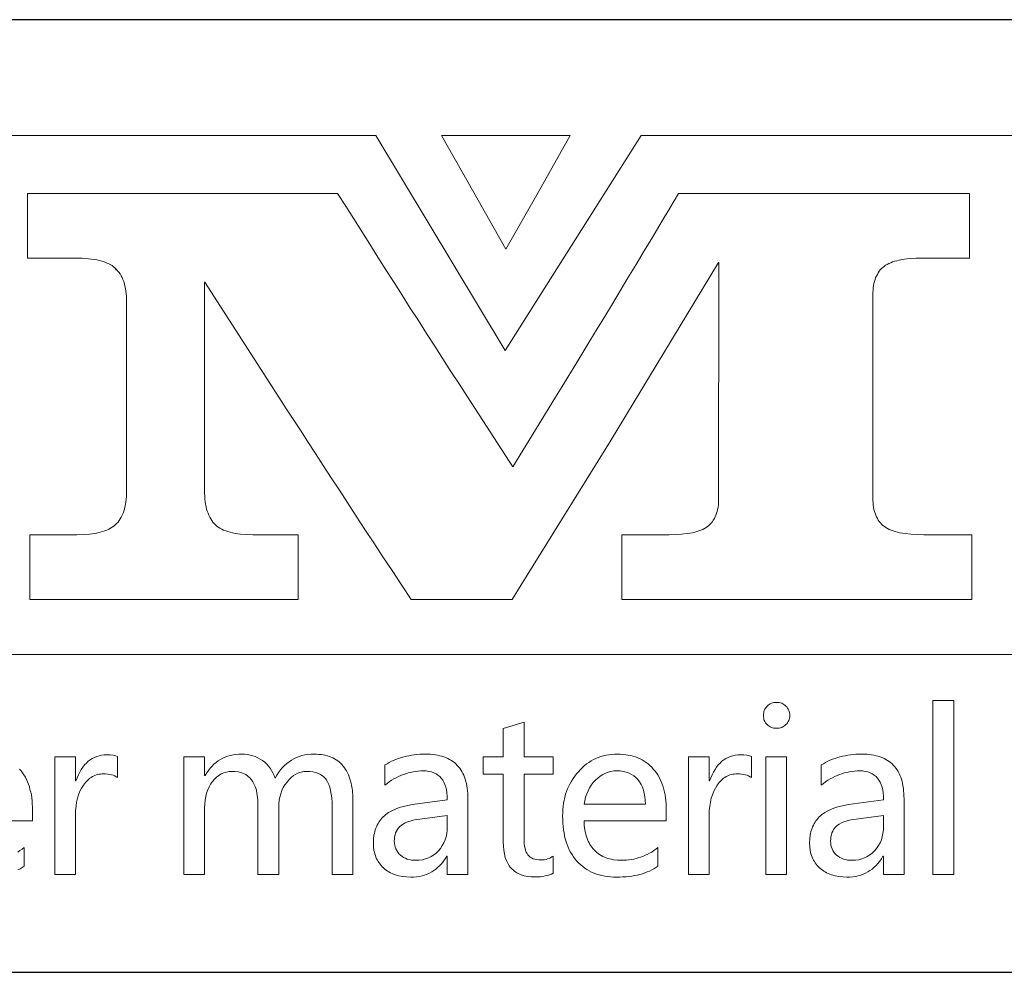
# Model space of a CAD drawing. Header units: millimetres. Extents: x -31 to 479, y -6 to 350.
# Tile 6 of 8: x 423 to 441, y 36 to 54. Entities that reach past the tile are written whole.
import ezdxf
from ezdxf.enums import TextEntityAlignment as Align

# ---------------------------------------------------------------- set-up
doc = ezdxf.new("R2010")
doc.units = ezdxf.units.MM
doc.header["$LTSCALE"] = 12
for name, color, linetype in [('1轮廓实线层', 7, 'Continuous'), ('6文字层', 3, 'Continuous'), ('图层 1', 7, 'Continuous'), ('图框层', 7, 'Continuous')]:
    doc.layers.add(name, color=color, linetype=linetype)
doc.styles.add('PC_TEXTSTYLE', font='isocp.shx', dxfattribs={"width": 0.8, "bigfont": 'hzfs.shx'})

# ---------------------------------------------------------------- blocks, each defined once
blk = doc.blocks.new('PC_TITLE_BLOCK')
for p, q in [((-32.772, 42.051), (-32.772, 42.06)), ((-36.402, 41.069), (-36.402, 41.079)), ((-36.402, 41.069), (-36.393, 41.069)), ((-32.152, 41.069), (-32.145, 41.069))]:
    blk.add_line(p, q)
at = {"layer": '1轮廓实线层'}
for p, q in [((0, 45), (-180, 45)), ((-60, 30), (0, 30))]:
    blk.add_line(p, q, dxfattribs=at)
at = {"layer": '图层 1', "lineweight": 0}
for p, q in [((-49.444, 43.174), (-32.306, 43.174)), ((-32.306, 43.174), (-30.267, 39.792)), ((-30.257, 43.174), (-31.271, 43.174)), ((-31.271, 43.174), (-30.764, 42.281)), ((-30.267, 39.792), (-28.128, 43.174)), ((-29.245, 43.174), (-30.257, 43.174)), ((-29.75, 42.281), (-29.245, 43.174)), ((-28.128, 43.174), (-9.094, 43.174)), ((-37.79, 41.246), (-37.79, 42.263)), ((-37.79, 42.263), (-35.352, 42.263)), ((-35.352, 42.263), (-32.908, 42.263)), ((-32.908, 42.263), (-32.781, 42.065)), ((-30.764, 42.281), (-30.257, 41.389)), ((-30.257, 41.389), (-29.75, 42.281)), ((-27.677, 42.033), (-27.54, 42.263)), ((-27.54, 42.263), (-25.248, 42.263)), ((-25.248, 42.263), (-22.956, 42.263)), ((-22.956, 42.263), (-22.956, 41.246)), ((-32.781, 42.065), (-32.654, 41.864)), ((-27.814, 41.806), (-27.677, 42.033)), ((-32.654, 41.864), (-32.527, 41.664)), ((-27.946, 41.582), (-27.814, 41.806)), ((-32.527, 41.664), (-32.401, 41.463)), ((-28.078, 41.363), (-27.946, 41.582)), ((-32.401, 41.463), (-32.274, 41.262)), ((-32.274, 41.262), (-32.147, 41.062)), ((-30.257, 41.389), (-30.257, 41.389)), ((-28.208, 41.146), (-28.078, 41.363)), ((-37.034, 41.246), (-37.79, 41.246)), ((-36.929, 41.244), (-37.034, 41.246)), ((-36.831, 41.236), (-36.929, 41.244)), ((-36.784, 41.231), (-36.831, 41.236)), ((-36.741, 41.225), (-36.784, 41.231)), ((-36.699, 41.217), (-36.741, 41.225)), ((-36.659, 41.207), (-36.699, 41.217)), ((-36.62, 41.196), (-36.659, 41.207)), ((-36.586, 41.186), (-36.62, 41.196)), ((-36.551, 41.173), (-36.586, 41.186)), ((-36.52, 41.159), (-36.551, 41.173)), ((-36.49, 41.143), (-36.52, 41.159)), ((-36.461, 41.128), (-36.49, 41.143)), ((-36.438, 41.109), (-36.461, 41.128)), ((-36.414, 41.091), (-36.438, 41.109)), ((-26.909, 41.178), (-28.617, 38.358)), ((-28.335, 40.935), (-28.208, 41.146)), ((-26.909, 37.394), (-26.906, 41.178)), ((-26.906, 41.178), (-26.909, 41.178)), ((-24.324, 41.099), (-24.342, 41.08)), ((-24.303, 41.114), (-24.324, 41.099)), ((-24.279, 41.133), (-24.303, 41.114)), ((-24.255, 41.146), (-24.279, 41.133)), ((-24.226, 41.159), (-24.255, 41.146)), ((-24.197, 41.173), (-24.226, 41.159)), ((-24.168, 41.186), (-24.197, 41.173)), ((-24.134, 41.196), (-24.168, 41.186)), ((-24.099, 41.204), (-24.134, 41.196)), ((-24.063, 41.215), (-24.099, 41.204)), ((-23.983, 41.228), (-24.063, 41.215)), ((-23.893, 41.239), (-23.983, 41.228)), ((-23.799, 41.244), (-23.893, 41.239)), ((-23.695, 41.246), (-23.799, 41.244)), ((-22.956, 41.246), (-23.695, 41.246)), ((-36.393, 41.07), (-36.414, 41.091)), ((-36.372, 41.048), (-36.393, 41.07)), ((-36.353, 41.022), (-36.372, 41.048)), ((-36.335, 40.998), (-36.353, 41.022)), ((-36.319, 40.969), (-36.335, 40.998)), ((-36.303, 40.94), (-36.319, 40.969)), ((-36.29, 40.908), (-36.303, 40.94)), ((-32.147, 41.062), (-32.018, 40.861)), ((-24.435, 40.938), (-24.443, 40.908)), ((-24.421, 40.964), (-24.435, 40.938)), ((-24.408, 40.99), (-24.421, 40.964)), ((-24.395, 41.014), (-24.408, 40.99)), ((-24.379, 41.038), (-24.395, 41.014)), ((-24.361, 41.059), (-24.379, 41.038)), ((-24.342, 41.08), (-24.361, 41.059)), ((-36.277, 40.877), (-36.29, 40.908)), ((-36.266, 40.842), (-36.277, 40.877)), ((-36.258, 40.806), (-36.266, 40.842)), ((-36.25, 40.766), (-36.258, 40.806)), ((-35.001, 40.869), (-35.004, 40.869)), ((-35.004, 40.869), (-35.004, 37.587)), ((-33.832, 39.055), (-35.001, 40.869)), ((-32.018, 40.861), (-31.891, 40.66)), ((-28.459, 40.729), (-28.335, 40.935)), ((-24.466, 40.813), (-24.472, 40.779)), ((-24.461, 40.848), (-24.466, 40.813)), ((-24.453, 40.879), (-24.461, 40.848)), ((-24.443, 40.908), (-24.453, 40.879)), ((-36.245, 40.726), (-36.25, 40.766)), ((-36.24, 40.687), (-36.245, 40.726)), ((-36.234, 40.642), (-36.24, 40.687)), ((-36.234, 40.597), (-36.234, 40.642)), ((-31.891, 40.66), (-31.764, 40.46)), ((-28.58, 40.526), (-28.459, 40.729)), ((-24.474, 40.742), (-24.477, 40.705)), ((-24.477, 40.705), (-24.477, 40.666)), ((-24.477, 40.666), (-24.477, 37.471)), ((-24.472, 40.779), (-24.474, 40.742)), ((-36.232, 40.549), (-36.234, 40.597)), ((-36.232, 37.587), (-36.232, 40.549)), ((-28.699, 40.328), (-28.58, 40.526)), ((-31.764, 40.46), (-31.635, 40.262)), ((-28.818, 40.132), (-28.699, 40.328)), ((-31.635, 40.262), (-31.508, 40.061)), ((-31.508, 40.061), (-31.379, 39.86)), ((-28.934, 39.942), (-28.818, 40.132)), ((-31.379, 39.86), (-31.252, 39.662)), ((-29.045, 39.757), (-28.934, 39.942)), ((-29.156, 39.575), (-29.045, 39.757)), ((-31.252, 39.662), (-31.123, 39.462)), ((-29.264, 39.396), (-29.156, 39.575)), ((-31.123, 39.462), (-30.993, 39.264)), ((-29.372, 39.224), (-29.264, 39.396)), ((-30.993, 39.264), (-30.864, 39.063)), ((-29.475, 39.055), (-29.372, 39.224)), ((-33.721, 38.883), (-33.832, 39.055)), ((-30.864, 39.063), (-30.146, 37.957)), ((-30.151, 37.957), (-29.475, 39.055)), ((-33.61, 38.712), (-33.721, 38.883)), ((-33.494, 38.535), (-33.61, 38.712)), ((-33.378, 38.353), (-33.494, 38.535)), ((-33.256, 38.168), (-33.378, 38.353)), ((-28.617, 38.358), (-30.016, 36.1)), ((-33.135, 37.978), (-33.256, 38.168)), ((-33.008, 37.785), (-33.135, 37.978)), ((-30.146, 37.957), (-30.151, 37.957)), ((-32.878, 37.59), (-33.008, 37.785)), ((-36.234, 37.539), (-36.232, 37.587)), ((-36.234, 37.494), (-36.234, 37.539)), ((-35.004, 37.587), (-35.004, 37.539)), ((-35.004, 37.587), (-35.004, 37.587)), ((-35.004, 37.539), (-35.001, 37.494)), ((-32.746, 37.389), (-32.878, 37.59)), ((-36.25, 37.368), (-36.245, 37.41)), ((-36.245, 37.41), (-36.24, 37.45)), ((-36.24, 37.45), (-36.234, 37.494)), ((-35.001, 37.494), (-34.999, 37.452)), ((-34.999, 37.452), (-34.993, 37.41)), ((-34.993, 37.41), (-34.988, 37.37)), ((-32.614, 37.183), (-32.746, 37.389)), ((-26.911, 37.357), (-26.909, 37.394)), ((-24.477, 37.471), (-24.477, 37.431)), ((-24.477, 37.431), (-24.474, 37.394)), ((-24.474, 37.394), (-24.472, 37.357)), ((-36.3, 37.196), (-36.287, 37.228)), ((-36.287, 37.228), (-36.277, 37.26)), ((-36.277, 37.26), (-36.266, 37.294)), ((-36.266, 37.294), (-36.258, 37.331)), ((-36.258, 37.331), (-36.25, 37.368)), ((-34.988, 37.37), (-34.98, 37.331)), ((-34.98, 37.331), (-34.972, 37.294)), ((-34.972, 37.294), (-34.962, 37.26)), ((-34.962, 37.26), (-34.949, 37.228)), ((-34.949, 37.228), (-34.938, 37.196)), ((-26.951, 37.199), (-26.94, 37.228)), ((-26.94, 37.228), (-26.933, 37.257)), ((-26.933, 37.257), (-26.925, 37.289)), ((-26.925, 37.289), (-26.917, 37.323)), ((-26.917, 37.323), (-26.911, 37.357)), ((-24.472, 37.357), (-24.466, 37.323)), ((-24.466, 37.323), (-24.461, 37.289)), ((-24.461, 37.289), (-24.453, 37.257)), ((-24.453, 37.257), (-24.443, 37.228)), ((-24.443, 37.228), (-24.432, 37.199)), ((-36.409, 37.046), (-36.388, 37.067)), ((-36.388, 37.067), (-36.366, 37.088)), ((-36.366, 37.088), (-36.348, 37.112)), ((-36.348, 37.112), (-36.332, 37.138)), ((-36.332, 37.138), (-36.316, 37.167)), ((-36.316, 37.167), (-36.3, 37.196)), ((-34.938, 37.196), (-34.922, 37.167)), ((-34.922, 37.167), (-34.906, 37.138)), ((-34.906, 37.138), (-34.89, 37.112)), ((-34.89, 37.112), (-34.872, 37.088)), ((-34.872, 37.088), (-34.853, 37.067)), ((-34.853, 37.067), (-34.832, 37.046)), ((-32.477, 36.974), (-32.614, 37.183)), ((-27.041, 37.056), (-27.022, 37.077)), ((-27.022, 37.077), (-27.006, 37.098)), ((-27.006, 37.098), (-26.991, 37.12)), ((-26.991, 37.12), (-26.975, 37.146)), ((-26.975, 37.146), (-26.962, 37.172)), ((-26.962, 37.172), (-26.951, 37.199)), ((-24.432, 37.199), (-24.421, 37.172)), ((-24.421, 37.172), (-24.408, 37.146)), ((-24.408, 37.146), (-24.393, 37.122)), ((-24.393, 37.122), (-24.377, 37.098)), ((-24.377, 37.098), (-24.358, 37.077)), ((-24.358, 37.077), (-24.34, 37.056)), ((-36.77, 36.906), (-36.728, 36.911)), ((-36.728, 36.911), (-36.686, 36.919)), ((-36.686, 36.919), (-36.649, 36.929)), ((-36.649, 36.929), (-36.612, 36.94)), ((-36.612, 36.94), (-36.575, 36.951)), ((-36.575, 36.951), (-36.543, 36.964)), ((-36.543, 36.964), (-36.512, 36.977)), ((-36.512, 36.977), (-36.483, 36.993)), ((-36.483, 36.993), (-36.456, 37.009)), ((-36.456, 37.009), (-36.432, 37.027)), ((-36.432, 37.027), (-36.409, 37.046)), ((-34.832, 37.046), (-34.811, 37.027)), ((-34.811, 37.027), (-34.787, 37.009)), ((-34.787, 37.009), (-34.761, 36.993)), ((-34.761, 36.993), (-34.732, 36.977)), ((-34.732, 36.977), (-34.703, 36.964)), ((-34.703, 36.964), (-34.671, 36.951)), ((-34.671, 36.951), (-34.637, 36.94)), ((-34.637, 36.94), (-34.6, 36.929)), ((-34.6, 36.929), (-34.563, 36.919)), ((-34.563, 36.919), (-34.523, 36.911)), ((-34.523, 36.911), (-34.481, 36.906)), ((-32.337, 36.76), (-32.477, 36.974)), ((-27.49, 36.898), (-27.402, 36.908)), ((-27.402, 36.908), (-27.321, 36.922)), ((-27.321, 36.922), (-27.284, 36.929)), ((-27.284, 36.929), (-27.249, 36.94)), ((-27.249, 36.94), (-27.218, 36.951)), ((-27.218, 36.951), (-27.186, 36.964)), ((-27.186, 36.964), (-27.157, 36.974)), ((-27.157, 36.974), (-27.131, 36.99)), ((-27.131, 36.99), (-27.104, 37.003)), ((-27.104, 37.003), (-27.083, 37.019)), ((-27.083, 37.019), (-27.062, 37.038)), ((-27.062, 37.038), (-27.041, 37.056)), ((-24.34, 37.056), (-24.319, 37.038)), ((-24.319, 37.038), (-24.297, 37.019)), ((-24.297, 37.019), (-24.274, 37.003)), ((-24.274, 37.003), (-24.247, 36.99)), ((-24.247, 36.99), (-24.221, 36.974)), ((-24.221, 36.974), (-24.192, 36.964)), ((-24.192, 36.964), (-24.16, 36.951)), ((-24.16, 36.951), (-24.126, 36.94)), ((-24.126, 36.94), (-24.089, 36.929)), ((-24.089, 36.929), (-24.052, 36.922)), ((-24.052, 36.922), (-23.97, 36.908)), ((-23.97, 36.908), (-23.88, 36.898)), ((-37.755, 35.871), (-37.755, 36.89)), ((-37.755, 36.89), (-37.016, 36.89)), ((-37.016, 36.89), (-36.91, 36.893)), ((-36.91, 36.893), (-36.815, 36.9)), ((-36.815, 36.9), (-36.77, 36.906)), ((-34.481, 36.906), (-34.439, 36.9)), ((-34.439, 36.9), (-34.344, 36.893)), ((-34.344, 36.893), (-34.244, 36.89)), ((-34.244, 36.89), (-33.528, 36.89)), ((-33.528, 36.89), (-33.528, 35.871)), ((-32.195, 36.544), (-32.337, 36.76)), ((-28.43, 35.871), (-28.43, 36.89)), ((-28.43, 36.89), (-27.688, 36.89)), ((-27.688, 36.89), (-27.585, 36.893)), ((-27.585, 36.893), (-27.49, 36.898)), ((-23.88, 36.898), (-23.782, 36.893)), ((-23.782, 36.893), (-23.677, 36.89)), ((-23.677, 36.89), (-22.922, 36.89)), ((-22.922, 36.89), (-22.922, 35.871)), ((-32.049, 36.325), (-32.195, 36.544)), ((-31.902, 36.1), (-32.049, 36.325)), ((-31.751, 35.871), (-31.902, 36.1)), ((-30.016, 36.1), (-30.159, 35.871)), ((-35.64, 35.871), (-37.755, 35.871)), ((-33.528, 35.871), (-35.64, 35.871)), ((-30.956, 35.871), (-31.751, 35.871)), ((-30.159, 35.871), (-30.956, 35.871)), ((-25.673, 35.871), (-28.43, 35.871)), ((-22.922, 35.871), (-25.673, 35.871)), ((-9.094, 35.002), (-49.444, 35.002))]:
    blk.add_line(p, q, dxfattribs=at)
for points in [[(-23.532, 31.541), (-23.532, 34.281), (-23.204, 34.281), (-23.204, 31.541), (-23.532, 31.541), (-23.532, 31.541)], [(-26.201, 34.046), (-26.201, 34.067), (-26.198, 34.086), (-26.193, 34.107), (-26.188, 34.125), (-26.18, 34.144), (-26.17, 34.16), (-26.156, 34.176), (-26.143, 34.191), (-26.127, 34.205), (-26.111, 34.218), (-26.096, 34.228), (-26.077, 34.236), (-26.059, 34.242), (-26.038, 34.247), (-26.016, 34.25), (-25.995, 34.25), (-25.974, 34.25), (-25.953, 34.247), (-25.934, 34.242), (-25.913, 34.236), (-25.897, 34.228), (-25.879, 34.218), (-25.863, 34.205), (-25.847, 34.191), (-25.831, 34.178), (-25.821, 34.16), (-25.81, 34.144), (-25.8, 34.125), (-25.795, 34.107), (-25.789, 34.089), (-25.787, 34.067), (-25.787, 34.046), (-25.787, 34.023), (-25.789, 34.004), (-25.795, 33.983), (-25.8, 33.964), (-25.81, 33.948), (-25.821, 33.93), (-25.831, 33.914), (-25.847, 33.901), (-25.863, 33.885), (-25.879, 33.875), (-25.897, 33.864), (-25.913, 33.856), (-25.934, 33.851), (-25.953, 33.846), (-25.974, 33.843), (-25.995, 33.843), (-26.019, 33.843), (-26.04, 33.846), (-26.059, 33.851), (-26.077, 33.856), (-26.096, 33.864), (-26.111, 33.875), (-26.127, 33.885), (-26.143, 33.901), (-26.156, 33.914), (-26.17, 33.93), (-26.18, 33.948), (-26.188, 33.964), (-26.193, 33.983), (-26.198, 34.004), (-26.201, 34.023), (-26.201, 34.046), (-26.201, 34.046)], [(-29.512, 31.559), (-29.541, 31.546), (-29.57, 31.533), (-29.602, 31.525), (-29.639, 31.517), (-29.676, 31.509), (-29.715, 31.503), (-29.758, 31.501), (-29.8, 31.501), (-29.861, 31.503), (-29.919, 31.509), (-29.969, 31.52), (-30.019, 31.535), (-30.04, 31.546), (-30.064, 31.554), (-30.085, 31.567), (-30.103, 31.578), (-30.122, 31.591), (-30.14, 31.607), (-30.159, 31.622), (-30.175, 31.638), (-30.188, 31.657), (-30.204, 31.675), (-30.217, 31.696), (-30.228, 31.718), (-30.249, 31.762), (-30.267, 31.81), (-30.28, 31.865), (-30.291, 31.923), (-30.296, 31.984), (-30.299, 32.053), (-30.299, 33.122), (-30.616, 33.122), (-30.616, 33.391), (-30.299, 33.391), (-30.299, 33.838), (-29.971, 33.941), (-29.971, 33.391), (-29.512, 33.391), (-29.512, 33.122), (-29.971, 33.122), (-29.971, 32.111), (-29.971, 32.066), (-29.969, 32.026), (-29.964, 31.987), (-29.956, 31.952), (-29.948, 31.923), (-29.937, 31.894), (-29.924, 31.871), (-29.911, 31.85), (-29.892, 31.831), (-29.874, 31.815), (-29.853, 31.802), (-29.829, 31.789), (-29.8, 31.781), (-29.771, 31.776), (-29.739, 31.77), (-29.705, 31.77), (-29.678, 31.77), (-29.652, 31.773), (-29.626, 31.778), (-29.602, 31.786), (-29.578, 31.794), (-29.554, 31.805), (-29.533, 31.818), (-29.512, 31.831), (-29.512, 31.559), (-29.512, 31.559)], [(-37.713, 32.383), (-39.007, 32.383)], [(-37.943, 31.894), (-37.911, 31.916), (-37.877, 31.939), (-37.845, 31.963), (-37.845, 31.67), (-37.877, 31.649), (-37.908, 31.63), (-37.943, 31.612)], [(-37.916, 33.201), (-37.892, 33.172), (-37.869, 33.141), (-37.848, 33.109), (-37.826, 33.075), (-37.808, 33.038), (-37.792, 33.001), (-37.776, 32.961), (-37.763, 32.921), (-37.753, 32.879), (-37.742, 32.837), (-37.731, 32.792), (-37.726, 32.747), (-37.718, 32.7), (-37.716, 32.652), (-37.713, 32.599), (-37.713, 32.549), (-37.713, 32.383), (-37.713, 32.383)], [(-36.372, 33.067), (-36.393, 33.08), (-36.417, 33.093), (-36.44, 33.104), (-36.469, 33.112), (-36.498, 33.117), (-36.527, 33.122), (-36.562, 33.125), (-36.596, 33.125), (-36.62, 33.125), (-36.644, 33.122), (-36.665, 33.119), (-36.689, 33.114), (-36.71, 33.109), (-36.731, 33.101), (-36.752, 33.09), (-36.77, 33.082), (-36.789, 33.069), (-36.81, 33.056), (-36.828, 33.04), (-36.844, 33.024), (-36.879, 32.99), (-36.91, 32.948), (-36.939, 32.9), (-36.966, 32.85), (-36.987, 32.797), (-37.005, 32.742), (-37.019, 32.681), (-37.026, 32.618), (-37.034, 32.549), (-37.034, 32.478), (-37.034, 31.541), (-37.362, 31.541), (-37.362, 33.391), (-37.034, 33.391), (-37.034, 33.016), (-37.029, 33.016), (-37.011, 33.064), (-36.99, 33.112), (-36.968, 33.154), (-36.945, 33.193), (-36.921, 33.23), (-36.894, 33.265), (-36.865, 33.294), (-36.836, 33.323), (-36.805, 33.347), (-36.773, 33.368), (-36.739, 33.384), (-36.702, 33.399), (-36.665, 33.41), (-36.625, 33.418), (-36.586, 33.423), (-36.543, 33.423), (-36.49, 33.423), (-36.443, 33.418), (-36.403, 33.41), (-36.372, 33.399), (-36.372, 33.067), (-36.372, 33.067)], [(-32.667, 31.541), (-32.995, 31.541), (-32.995, 32.605), (-32.995, 32.676), (-33, 32.745), (-33.008, 32.805), (-33.018, 32.863), (-33.032, 32.914), (-33.048, 32.958), (-33.066, 33.001), (-33.09, 33.035), (-33.1, 33.051), (-33.114, 33.064), (-33.127, 33.08), (-33.143, 33.09), (-33.177, 33.114), (-33.211, 33.133), (-33.253, 33.146), (-33.296, 33.156), (-33.346, 33.162), (-33.396, 33.164), (-33.42, 33.164), (-33.441, 33.162), (-33.462, 33.159), (-33.483, 33.154), (-33.504, 33.148), (-33.525, 33.141), (-33.544, 33.133), (-33.565, 33.122), (-33.602, 33.098), (-33.639, 33.069), (-33.673, 33.035), (-33.705, 32.995), (-33.737, 32.953), (-33.763, 32.908), (-33.784, 32.861), (-33.803, 32.811), (-33.816, 32.76), (-33.826, 32.708), (-33.832, 32.652), (-33.834, 32.597), (-33.834, 31.541), (-34.162, 31.541), (-34.162, 32.636), (-34.164, 32.702), (-34.17, 32.76), (-34.178, 32.816), (-34.188, 32.869), (-34.201, 32.916), (-34.22, 32.958), (-34.241, 32.998), (-34.265, 33.032), (-34.291, 33.064), (-34.323, 33.09), (-34.354, 33.114), (-34.391, 33.133), (-34.431, 33.146), (-34.473, 33.156), (-34.521, 33.162), (-34.568, 33.164), (-34.616, 33.162), (-34.658, 33.154), (-34.7, 33.143), (-34.74, 33.125), (-34.78, 33.101), (-34.814, 33.075), (-34.848, 33.04), (-34.88, 33.003), (-34.909, 32.964), (-34.933, 32.919), (-34.954, 32.871), (-34.972, 32.821), (-34.985, 32.768), (-34.996, 32.713), (-35.001, 32.655), (-35.004, 32.594), (-35.004, 31.541), (-35.331, 31.541), (-35.331, 33.391), (-35.004, 33.391), (-35.004, 33.098), (-34.996, 33.098), (-34.97, 33.141), (-34.943, 33.178), (-34.917, 33.214), (-34.885, 33.246), (-34.856, 33.275), (-34.822, 33.304), (-34.787, 33.328), (-34.753, 33.352), (-34.716, 33.37), (-34.679, 33.389), (-34.64, 33.402), (-34.597, 33.415), (-34.555, 33.423), (-34.51, 33.431), (-34.465, 33.434), (-34.418, 33.436), (-34.373, 33.434), (-34.328, 33.428), (-34.286, 33.42), (-34.244, 33.41), (-34.204, 33.397), (-34.164, 33.378), (-34.127, 33.357), (-34.09, 33.333), (-34.056, 33.307), (-34.024, 33.278), (-33.995, 33.246), (-33.969, 33.214), (-33.948, 33.178), (-33.927, 33.141), (-33.908, 33.098), (-33.892, 33.056), (-33.866, 33.104), (-33.84, 33.146), (-33.808, 33.186), (-33.779, 33.222), (-33.745, 33.257), (-33.71, 33.288), (-33.673, 33.315), (-33.636, 33.341), (-33.597, 33.362), (-33.557, 33.384), (-33.515, 33.399), (-33.47, 33.413), (-33.425, 33.423), (-33.378, 33.428), (-33.327, 33.434), (-33.277, 33.436), (-33.24, 33.434), (-33.203, 33.431), (-33.169, 33.428), (-33.135, 33.423), (-33.103, 33.418), (-33.069, 33.41), (-33.04, 33.399), (-33.011, 33.389), (-32.982, 33.376), (-32.955, 33.362), (-32.929, 33.347), (-32.905, 33.331), (-32.881, 33.312), (-32.86, 33.291), (-32.839, 33.27), (-32.82, 33.246), (-32.802, 33.222), (-32.783, 33.196), (-32.768, 33.17), (-32.752, 33.141), (-32.739, 33.112), (-32.725, 33.08), (-32.715, 33.046), (-32.704, 33.011), (-32.696, 32.977), (-32.688, 32.937), (-32.68, 32.9), (-32.675, 32.858), (-32.67, 32.774), (-32.667, 32.681), (-32.667, 31.541), (-32.667, 31.541)], [(-32.163, 33.265), (-32.129, 33.283), (-32.094, 33.304), (-32.057, 33.323), (-32.02, 33.339), (-31.983, 33.354), (-31.944, 33.368), (-31.907, 33.381), (-31.867, 33.391), (-31.825, 33.402), (-31.785, 33.41), (-31.743, 33.418), (-31.701, 33.426), (-31.659, 33.428), (-31.614, 33.434), (-31.572, 33.434), (-31.527, 33.436), (-31.484, 33.434), (-31.445, 33.434), (-31.405, 33.428), (-31.368, 33.423), (-31.334, 33.418), (-31.3, 33.41), (-31.265, 33.402), (-31.234, 33.391), (-31.202, 33.381), (-31.173, 33.368), (-31.144, 33.352), (-31.117, 33.336), (-31.094, 33.32), (-31.067, 33.302), (-31.046, 33.281), (-31.025, 33.259), (-31.004, 33.238), (-30.985, 33.212), (-30.967, 33.188), (-30.951, 33.162), (-30.935, 33.133), (-30.922, 33.104), (-30.909, 33.072), (-30.898, 33.04), (-30.888, 33.006), (-30.88, 32.972), (-30.872, 32.935), (-30.867, 32.898), (-30.861, 32.858), (-30.859, 32.818), (-30.856, 32.776), (-30.856, 32.734), (-30.856, 31.541), (-31.181, 31.541), (-31.181, 31.828), (-31.189, 31.828), (-31.215, 31.786), (-31.242, 31.749), (-31.268, 31.715), (-31.297, 31.683), (-31.329, 31.654), (-31.36, 31.625), (-31.392, 31.601), (-31.426, 31.58), (-31.463, 31.562), (-31.5, 31.543), (-31.54, 31.53), (-31.579, 31.52), (-31.622, 31.509), (-31.667, 31.503), (-31.711, 31.498), (-31.756, 31.498), (-31.822, 31.501), (-31.886, 31.506), (-31.944, 31.517), (-31.999, 31.533), (-32.026, 31.543), (-32.049, 31.554), (-32.076, 31.567), (-32.1, 31.58), (-32.121, 31.593), (-32.144, 31.609), (-32.166, 31.625), (-32.184, 31.644), (-32.205, 31.662), (-32.224, 31.68), (-32.24, 31.702), (-32.255, 31.723), (-32.269, 31.744), (-32.282, 31.768), (-32.295, 31.789), (-32.306, 31.815), (-32.313, 31.839), (-32.321, 31.865), (-32.329, 31.892), (-32.335, 31.918), (-32.343, 31.976), (-32.345, 32.037), (-32.343, 32.1), (-32.335, 32.158), (-32.329, 32.187), (-32.324, 32.217), (-32.316, 32.243), (-32.306, 32.269), (-32.295, 32.293), (-32.284, 32.319), (-32.271, 32.343), (-32.258, 32.364), (-32.242, 32.385), (-32.226, 32.407), (-32.211, 32.428), (-32.189, 32.446), (-32.171, 32.465), (-32.15, 32.483), (-32.129, 32.499), (-32.105, 32.515), (-32.055, 32.544), (-31.999, 32.57), (-31.939, 32.594), (-31.873, 32.613), (-31.804, 32.628), (-31.73, 32.642), (-31.181, 32.718), (-31.183, 32.774), (-31.186, 32.824), (-31.194, 32.871), (-31.205, 32.916), (-31.218, 32.956), (-31.234, 32.995), (-31.252, 33.027), (-31.276, 33.059), (-31.3, 33.085), (-31.329, 33.106), (-31.358, 33.127), (-31.392, 33.143), (-31.429, 33.156), (-31.469, 33.164), (-31.511, 33.17), (-31.556, 33.172), (-31.598, 33.17), (-31.638, 33.167), (-31.68, 33.164), (-31.719, 33.156), (-31.759, 33.148), (-31.799, 33.141), (-31.836, 33.127), (-31.875, 33.114), (-31.912, 33.101), (-31.949, 33.082), (-31.986, 33.064), (-32.023, 33.046), (-32.057, 33.024), (-32.094, 33.001), (-32.129, 32.974), (-32.163, 32.948), (-32.163, 33.265), (-32.163, 33.265)], [(-27.732, 32.383), (-29.026, 32.383), (-29.024, 32.312), (-29.013, 32.243), (-29.008, 32.211), (-29, 32.18), (-28.992, 32.151), (-28.981, 32.121), (-28.971, 32.092), (-28.96, 32.066), (-28.947, 32.04), (-28.934, 32.013), (-28.918, 31.989), (-28.902, 31.968), (-28.884, 31.944), (-28.865, 31.926), (-28.844, 31.905), (-28.826, 31.886), (-28.802, 31.871), (-28.781, 31.855), (-28.757, 31.839), (-28.733, 31.826), (-28.707, 31.815), (-28.68, 31.805), (-28.654, 31.794), (-28.625, 31.786), (-28.596, 31.781), (-28.564, 31.773), (-28.501, 31.768), (-28.435, 31.765), (-28.395, 31.765), (-28.358, 31.768), (-28.321, 31.77), (-28.282, 31.776), (-28.245, 31.784), (-28.208, 31.791), (-28.173, 31.802), (-28.136, 31.812), (-28.102, 31.826), (-28.065, 31.842), (-28.031, 31.857), (-27.996, 31.876), (-27.962, 31.894), (-27.93, 31.916), (-27.896, 31.939), (-27.864, 31.963), (-27.864, 31.67), (-27.896, 31.649), (-27.928, 31.63), (-27.962, 31.612), (-27.996, 31.593), (-28.034, 31.58), (-28.07, 31.564), (-28.107, 31.551), (-28.147, 31.541), (-28.189, 31.53), (-28.232, 31.522), (-28.276, 31.514), (-28.321, 31.509), (-28.366, 31.503), (-28.414, 31.501), (-28.461, 31.498), (-28.511, 31.498), (-28.562, 31.498), (-28.609, 31.501), (-28.657, 31.506), (-28.701, 31.514), (-28.746, 31.522), (-28.789, 31.533), (-28.831, 31.546), (-28.87, 31.562), (-28.908, 31.578), (-28.944, 31.596), (-28.981, 31.617), (-29.016, 31.641), (-29.047, 31.665), (-29.079, 31.691), (-29.111, 31.72), (-29.14, 31.752), (-29.166, 31.784), (-29.193, 31.818), (-29.216, 31.855), (-29.238, 31.892), (-29.259, 31.931), (-29.277, 31.971), (-29.293, 32.013), (-29.309, 32.055), (-29.322, 32.1), (-29.333, 32.148), (-29.34, 32.195), (-29.348, 32.246), (-29.356, 32.296), (-29.359, 32.348), (-29.362, 32.401), (-29.364, 32.457), (-29.362, 32.51), (-29.359, 32.562), (-29.354, 32.613), (-29.348, 32.663), (-29.34, 32.71), (-29.33, 32.755), (-29.317, 32.803), (-29.301, 32.845), (-29.285, 32.89), (-29.267, 32.932), (-29.248, 32.972), (-29.224, 33.011), (-29.2, 33.051), (-29.174, 33.088), (-29.148, 33.125), (-29.116, 33.159), (-29.084, 33.193), (-29.053, 33.225), (-29.021, 33.254), (-28.987, 33.281), (-28.95, 33.304), (-28.915, 33.328), (-28.878, 33.349), (-28.842, 33.368), (-28.802, 33.384), (-28.762, 33.397), (-28.72, 33.407), (-28.68, 33.418), (-28.635, 33.426), (-28.593, 33.431), (-28.548, 33.434), (-28.503, 33.436), (-28.459, 33.434), (-28.414, 33.431), (-28.371, 33.426), (-28.332, 33.42), (-28.292, 33.413), (-28.253, 33.402), (-28.216, 33.391), (-28.179, 33.378), (-28.144, 33.362), (-28.113, 33.344), (-28.078, 33.325), (-28.049, 33.304), (-28.018, 33.281), (-27.989, 33.257), (-27.962, 33.23), (-27.936, 33.201), (-27.912, 33.172), (-27.888, 33.141), (-27.867, 33.109), (-27.846, 33.075), (-27.828, 33.038), (-27.812, 33.001), (-27.796, 32.961), (-27.783, 32.921), (-27.772, 32.879), (-27.762, 32.837), (-27.751, 32.792), (-27.746, 32.747), (-27.74, 32.7), (-27.735, 32.652), (-27.732, 32.599), (-27.732, 32.549), (-27.732, 32.383), (-27.732, 32.383)], [(-26.391, 33.067), (-26.412, 33.08), (-26.436, 33.093), (-26.46, 33.104), (-26.489, 33.112), (-26.518, 33.117), (-26.55, 33.122), (-26.581, 33.125), (-26.616, 33.125), (-26.639, 33.125), (-26.663, 33.122), (-26.684, 33.119), (-26.708, 33.114), (-26.729, 33.109), (-26.75, 33.101), (-26.771, 33.09), (-26.79, 33.082), (-26.811, 33.069), (-26.83, 33.056), (-26.848, 33.04), (-26.864, 33.024), (-26.898, 32.99), (-26.93, 32.948), (-26.959, 32.9), (-26.985, 32.85), (-27.006, 32.797), (-27.025, 32.742), (-27.038, 32.681), (-27.046, 32.618), (-27.054, 32.549), (-27.054, 32.478), (-27.054, 31.541), (-27.384, 31.541), (-27.384, 33.391), (-27.054, 33.391), (-27.054, 33.016), (-27.049, 33.016), (-27.03, 33.064), (-27.009, 33.112), (-26.988, 33.154), (-26.964, 33.193), (-26.94, 33.23), (-26.914, 33.265), (-26.885, 33.294), (-26.856, 33.323), (-26.824, 33.347), (-26.792, 33.368), (-26.758, 33.384), (-26.724, 33.399), (-26.684, 33.41), (-26.647, 33.418), (-26.605, 33.423), (-26.563, 33.423), (-26.51, 33.423), (-26.462, 33.418), (-26.423, 33.41), (-26.391, 33.399), (-26.391, 33.067), (-26.391, 33.067)], [(-26.164, 31.541), (-26.164, 33.391), (-25.837, 33.391), (-25.837, 31.541), (-26.164, 31.541), (-26.164, 31.541)], [(-25.293, 33.265), (-25.258, 33.283), (-25.224, 33.304), (-25.187, 33.323), (-25.15, 33.339), (-25.113, 33.354), (-25.074, 33.368), (-25.037, 33.381), (-24.997, 33.391), (-24.958, 33.402), (-24.915, 33.41), (-24.873, 33.418), (-24.831, 33.426), (-24.789, 33.428), (-24.746, 33.434), (-24.701, 33.434), (-24.657, 33.436), (-24.614, 33.434), (-24.575, 33.434), (-24.538, 33.428), (-24.501, 33.423), (-24.464, 33.418), (-24.429, 33.41), (-24.395, 33.402), (-24.363, 33.391), (-24.332, 33.381), (-24.303, 33.368), (-24.276, 33.352), (-24.247, 33.336), (-24.223, 33.32), (-24.2, 33.302), (-24.176, 33.281), (-24.155, 33.259), (-24.134, 33.238), (-24.115, 33.212), (-24.097, 33.188), (-24.081, 33.162), (-24.065, 33.133), (-24.052, 33.104), (-24.039, 33.072), (-24.028, 33.04), (-24.018, 33.006), (-24.01, 32.972), (-24.004, 32.935), (-23.997, 32.898), (-23.994, 32.858), (-23.989, 32.818), (-23.989, 32.776), (-23.986, 32.734), (-23.986, 31.541), (-24.311, 31.541), (-24.311, 31.828), (-24.319, 31.828), (-24.345, 31.786), (-24.371, 31.749), (-24.398, 31.715), (-24.427, 31.683), (-24.459, 31.654), (-24.49, 31.625), (-24.525, 31.601), (-24.559, 31.58), (-24.593, 31.562), (-24.633, 31.543), (-24.67, 31.53), (-24.712, 31.52), (-24.754, 31.509), (-24.796, 31.503), (-24.841, 31.498), (-24.886, 31.498), (-24.952, 31.501), (-25.016, 31.506), (-25.074, 31.517), (-25.129, 31.533), (-25.156, 31.543), (-25.182, 31.554), (-25.206, 31.567), (-25.229, 31.58), (-25.253, 31.593), (-25.274, 31.609), (-25.295, 31.625), (-25.317, 31.644), (-25.335, 31.662), (-25.354, 31.68), (-25.369, 31.702), (-25.385, 31.723), (-25.399, 31.744), (-25.412, 31.768), (-25.425, 31.789), (-25.435, 31.815), (-25.443, 31.839), (-25.454, 31.865), (-25.459, 31.892), (-25.465, 31.918), (-25.472, 31.976), (-25.475, 32.037), (-25.472, 32.1), (-25.465, 32.158), (-25.459, 32.187), (-25.454, 32.217), (-25.446, 32.243), (-25.435, 32.269), (-25.427, 32.293), (-25.414, 32.319), (-25.401, 32.343), (-25.388, 32.364), (-25.375, 32.385), (-25.356, 32.407), (-25.34, 32.428), (-25.322, 32.446), (-25.301, 32.465), (-25.28, 32.483), (-25.258, 32.499), (-25.235, 32.515), (-25.185, 32.544), (-25.129, 32.57), (-25.068, 32.594), (-25.005, 32.613), (-24.934, 32.628), (-24.86, 32.642), (-24.311, 32.718), (-24.313, 32.774), (-24.316, 32.824), (-24.324, 32.871), (-24.334, 32.916), (-24.348, 32.956), (-24.363, 32.995), (-24.382, 33.027), (-24.406, 33.059), (-24.429, 33.085), (-24.459, 33.106), (-24.487, 33.127), (-24.522, 33.143), (-24.559, 33.156), (-24.598, 33.164), (-24.641, 33.17), (-24.685, 33.172), (-24.728, 33.17), (-24.77, 33.167), (-24.81, 33.164), (-24.849, 33.156), (-24.889, 33.148), (-24.928, 33.141), (-24.965, 33.127), (-25.005, 33.114), (-25.042, 33.101), (-25.079, 33.082), (-25.116, 33.064), (-25.153, 33.046), (-25.19, 33.024), (-25.224, 33.001), (-25.258, 32.974), (-25.293, 32.948), (-25.293, 33.265), (-25.293, 33.265)], [(-28.06, 32.647), (-28.062, 32.708), (-28.068, 32.763), (-28.078, 32.818), (-28.092, 32.869), (-28.107, 32.916), (-28.128, 32.958), (-28.152, 32.998), (-28.179, 33.035), (-28.21, 33.067), (-28.245, 33.093), (-28.279, 33.117), (-28.319, 33.138), (-28.364, 33.151), (-28.408, 33.162), (-28.456, 33.17), (-28.509, 33.172), (-28.556, 33.17), (-28.604, 33.162), (-28.649, 33.151), (-28.691, 33.135), (-28.733, 33.114), (-28.773, 33.09), (-28.81, 33.059), (-28.847, 33.027), (-28.881, 32.987), (-28.913, 32.948), (-28.939, 32.903), (-28.963, 32.858), (-28.984, 32.808), (-29.002, 32.758), (-29.016, 32.702), (-29.026, 32.647), (-28.06, 32.647), (-28.06, 32.647)], [(-31.614, 32.412), (-31.669, 32.404), (-31.719, 32.393), (-31.764, 32.38), (-31.807, 32.367), (-31.844, 32.354), (-31.875, 32.335), (-31.904, 32.317), (-31.928, 32.298), (-31.949, 32.275), (-31.965, 32.251), (-31.981, 32.224), (-31.994, 32.198), (-32.002, 32.166), (-32.01, 32.135), (-32.012, 32.1), (-32.015, 32.063), (-32.012, 32.032), (-32.007, 32), (-32.002, 31.971), (-31.991, 31.942), (-31.978, 31.918), (-31.962, 31.892), (-31.944, 31.868), (-31.92, 31.847), (-31.896, 31.828), (-31.87, 31.81), (-31.841, 31.797), (-31.812, 31.784), (-31.78, 31.776), (-31.746, 31.768), (-31.711, 31.765), (-31.672, 31.765), (-31.622, 31.765), (-31.572, 31.773), (-31.524, 31.786), (-31.479, 31.802), (-31.434, 31.823), (-31.395, 31.85), (-31.355, 31.878), (-31.321, 31.913), (-31.286, 31.952), (-31.26, 31.995), (-31.236, 32.037), (-31.215, 32.085), (-31.199, 32.132), (-31.189, 32.185), (-31.183, 32.238), (-31.181, 32.293), (-31.181, 32.47), (-31.614, 32.412), (-31.614, 32.412)], [(-24.744, 32.412), (-24.799, 32.404), (-24.849, 32.393), (-24.897, 32.38), (-24.936, 32.367), (-24.973, 32.354), (-25.008, 32.335), (-25.034, 32.317), (-25.058, 32.298), (-25.079, 32.275), (-25.097, 32.251), (-25.111, 32.224), (-25.124, 32.198), (-25.132, 32.166), (-25.14, 32.135), (-25.142, 32.1), (-25.145, 32.063), (-25.142, 32.032), (-25.14, 32), (-25.132, 31.971), (-25.121, 31.942), (-25.108, 31.918), (-25.092, 31.892), (-25.074, 31.868), (-25.05, 31.847), (-25.026, 31.828), (-25, 31.81), (-24.973, 31.797), (-24.942, 31.784), (-24.91, 31.776), (-24.876, 31.768), (-24.841, 31.765), (-24.804, 31.765), (-24.752, 31.765), (-24.701, 31.773), (-24.654, 31.786), (-24.609, 31.802), (-24.567, 31.823), (-24.525, 31.85), (-24.487, 31.878), (-24.451, 31.913), (-24.419, 31.952), (-24.39, 31.995), (-24.366, 32.037), (-24.345, 32.085), (-24.332, 32.132), (-24.321, 32.185), (-24.313, 32.238), (-24.311, 32.293), (-24.311, 32.47), (-24.744, 32.412), (-24.744, 32.412)]]:
    blk.add_lwpolyline(points, dxfattribs=at)
at = {"layer": '6文字层', "style": 'PC_TEXTSTYLE', "flags": 8}
for tag, height, width, p, p2 in [('产品名称或材料标记', 7, 0.600652, (-113.463, 28.635), (-66.422, 28.635)), ('图样名称', 5, 2.004495, (-54.785, 19.978), (-5.268, 19.978)), ('标准化', 3.5, 1.023147, (-133.835, 15.372), (-120.752, 15.372)), ('重量', 3.5, 1.408247, (-88.457, 7.542), (-76.549, 7.542)), ('比例', 3.5, 1.385287, (-73.354, 7.542), (-61.929, 7.542)), ('图样代号', 5, 2.006536, (-54.785, 5.63), (-5.516, 5.63)), ('审核', 3.5, 1.579393, (-163.989, 5.367), (-150.634, 5.367)), ('共几页', 3.5, 0.557144, (-108.073, 0.625), (-101.045, 0.625)), ('工艺', 3.5, 1.621807, (-164.21, 0.371), (-150.891, 0.371)), ('日期', 3.5, 1.560088, (-133.835, 0.371), (-120.752, 0.371))]:
    blk.add_attdef(tag, text='', height=height, dxfattribs=dict(at, width=width)).set_placement(p, p2, align=Align.FIT)
at = {"layer": '6文字层', "style": 'PC_TEXTSTYLE', "width": 9.905045, "flags": 8}
blk.add_attdef('设计', text='', height=3.5, rotation=358.4644, dxfattribs=at).set_placement((-164.229, 15.372), (-150.367, 15), align=Align.FIT)
at = {"layer": '6文字层', "color": 3, "style": 'PC_TEXTSTYLE', "width": 0.56476, "flags": 8}
blk.add_attdef('第几页', text='', height=3.5, dxfattribs=at).set_placement((-78.287, 0.753), (-71.163, 0.753), align=Align.FIT)
at = {"layer": '6文字层', "ltscale": 10, "style": 'PC_TEXTSTYLE', "flags": 1}
blk.add_attdef('图纸张数', (-58.679, -0.492), '', height=2.5, dxfattribs=at)

msp = doc.modelspace()

# ---------------------------------------------------------------- block references
at = {"layer": '图框层', "xscale": 1.2, "yscale": 1.2, "zscale": 1.2}
msp.add_blockref('PC_TITLE_BLOCK', (468, 0), dxfattribs=at)

doc.saveas('drawing.dxf')
